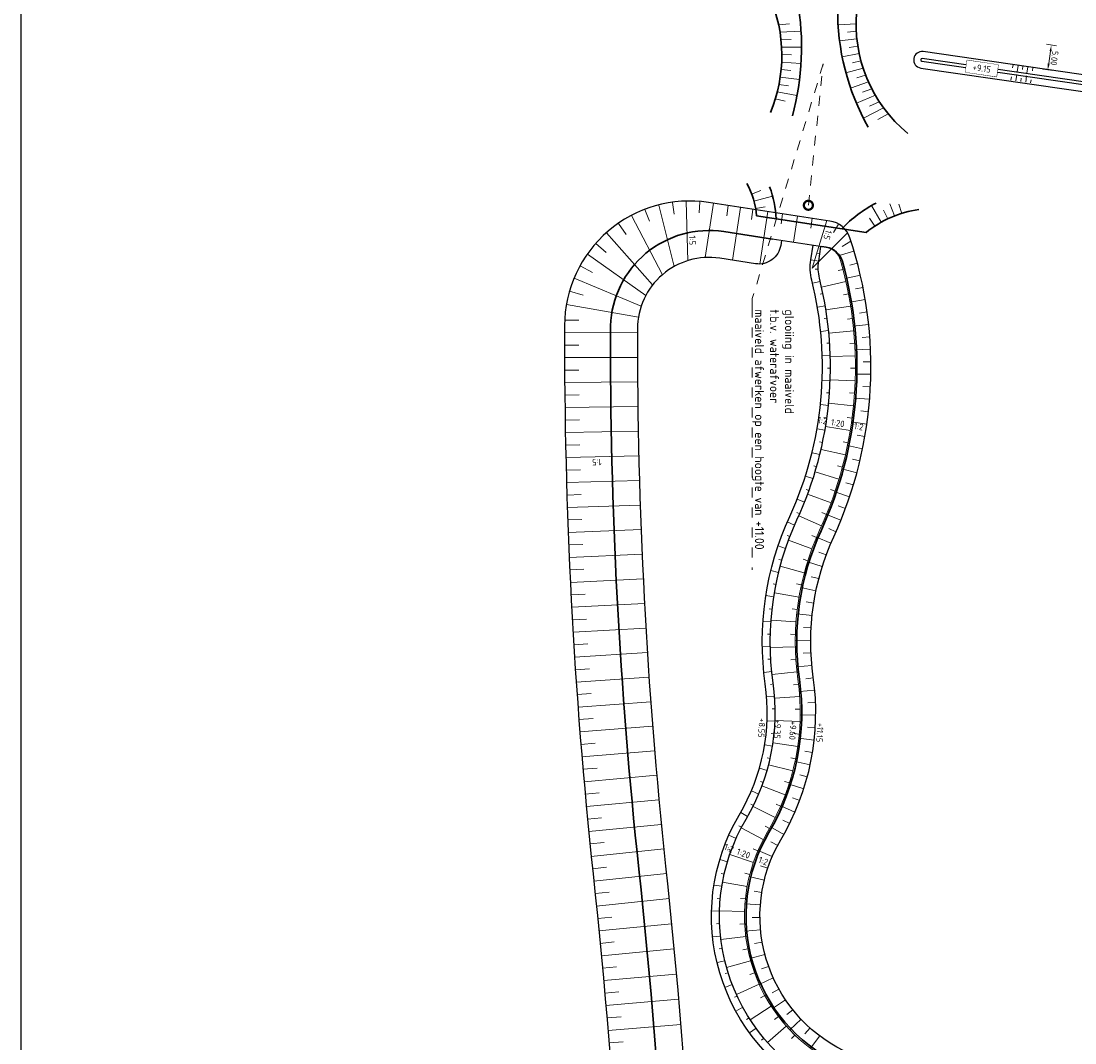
# Model space of a CAD drawing. Header units: metres. Extents: x 232559 to 234458, y 552925 to 554400.
# Tile 27 of 45: x 232868 to 233079, y 553854 to 554059. Entities that reach past the tile are written whole.
import ezdxf
from ezdxf import colors
from ezdxf.entities.mleader import LeaderData, LeaderLine
from ezdxf.enums import TextEntityAlignment as Align
from ezdxf.math import Vec2, Vec3

# ---------------------------------------------------------------- set-up
doc = ezdxf.new("R2010")
doc.units = ezdxf.units.M
doc.linetypes.add('XX-HIDDEN', pattern=[4, 2, -2])
doc.layers.get('Defpoints').update_dxf_attribs({"color": 241})
for name, color, linetype, lineweight in [('N-AL-HOOGTELABEL-S', 7, 'Continuous', 9), ('N-WE-GK-KEERWAND_DAMWAND-G', 30, 'Continuous', 50), ('N-WE-GR-MAAISELOPSLAGPLAATS-G', 7, 'XX-HIDDEN', 53), ('N-WE-GW-WATERGANG_BODEM-G', 144, 'Continuous', 25), ('N-WE-OB-BESCHOEIING-G', 7, 'OB-BESCHOEIING', 25), ('N-WE-VH-M', 7, 'Continuous', 18), ('X-XX-AL-AANKLEDING-M', 7, 'Continuous', 18), ('X-XX-AL-AANKLEDING-T25', 7, 'Continuous', 25)]:
    doc.layers.add(name, color=color, linetype=linetype, lineweight=lineweight)
for name, color, linetype, lineweight, true_color in [('N-WE-GW-GRONDWERKLIJN-G', 7, 'Continuous', 18, 0x004c00), ('N-WE-GW-TALUDARCERING_KORT-G', 7, 'Continuous', 18, 0x004c00), ('N-WE-GW-TALUDARCERING_LANG-G', 7, 'Continuous', 13, 0x004c00), ('N-WE-GW-WADI-G', 110, 'Continuous', 35, 0x00ff7f), ('N-WE-GW-WATERGANG_INSTEEK-G', 7, 'Continuous', 25, 0x004c00), ('N-WE-WH-WATERLIJN-G', 150, 'Continuous', 35, 0x007fff)]:
    doc.layers.add(name, color=color, linetype=linetype, lineweight=lineweight, true_color=true_color)
doc.styles.add('NLCS-ISO', font='NLCS-ISO.ttf')
doc.styles.add('NLCS-ISO-ANNOTATIEF-T18', font='NLCS-ISO.ttf', dxfattribs={"height": 1.8})
doc.styles.add('NLCS-ISO-M500-T25', font='NLCS-ISO.ttf', dxfattribs={"height": 1.25})
doc.linetypes.add('OB-BESCHOEIING', pattern='A,30,-5,[1,NLCS.SHX,S=1,R=0,X=0,Y=0],-5', length=40)
doc.dimstyles.new('NLCS-ANNOTATIEF-T18-PIJL_L2_H3', dxfattribs={"dimtxt": 1.8, "dimasz": 1.8, "dimexe": 2, "dimexo": 2, "dimgap": 0.7, "dimtad": 1, "dimzin": 0, "dimdsep": 46, "dimtxsty": 'NLCS-ISO-ANNOTATIEF-T18', "dimcen": 0, "dimdle": 2, "dimse1": 1, "dimse2": 1, "dimclrd": 256, "dimclre": 256, "dimclrt": 256, "dimadec": 3, "dimazin": 0, "dimtfac": 1, "dimtofl": 0, "dimtmove": 0, "dimatfit": 3, "dimfxl": 2, "dimfxlon": 1, "dimtfillclr": 256, "dimtolj": 1, "dimtzin": 0, "dimlwd": 9, "dimlwe": -1, "dimarcsym": 0})
doc.dimstyles.new('NLCS-M500-T25-PIJL_L2_H1', dxfattribs={"dimscale": 0.5, "dimtxt": 2.5, "dimasz": 2.5, "dimexe": 2, "dimexo": 2, "dimgap": 0.7, "dimtad": 1, "dimzin": 0, "dimdsep": 46, "dimtxsty": 'NLCS-ISO-M500-T25', "dimcen": 0, "dimdle": 2, "dimclrd": 256, "dimclre": 256, "dimclrt": 256, "dimadec": 1, "dimazin": 0, "dimtfac": 1, "dimtdec": 3, "dimtofl": 0, "dimtmove": 0, "dimatfit": 3, "dimfxl": 2, "dimfxlon": 1, "dimtfillclr": 256, "dimtolj": 1, "dimtzin": 0, "dimlwd": -1, "dimlwe": -1, "dimarcsym": 0})

# ---------------------------------------------------------------- blocks, each defined once
blk = doc.blocks.new('*D9')
at = {"layer": 'Defpoints', "color": 0, "transparency": 16777216}
for p in [(233077.77, 554053.21), (233073.38, 554048.8), (233077.06, 554048.26)]:
    blk.add_point(p, dxfattribs=at)
at = {"layer": 'X-XX-AL-AANKLEDING-M', "transparency": 16777216}
for p, q in [((233075.09, 554053.6), (233073.11, 554053.89)), ((233073.92, 554052.51), (233073.56, 554050.03)), ((233074.37, 554048.65), (233072.39, 554048.94))]:
    blk.add_line(p, q, dxfattribs=at)
for points in [[(233074.13, 554052.48), (233073.72, 554052.54), (233074.1, 554053.74)], [(233073.77, 554050), (233073.36, 554050.06), (233073.38, 554048.8)]]:
    blk.add_solid(points, dxfattribs=at)
at = {"layer": 'X-XX-AL-AANKLEDING-M', "transparency": 16777216, "insert": (233074.71, 554051.13), "char_height": 1.25, "attachment_point": 5, "rotation": 261.7345, "style": 'NLCS-ISO-M500-T25'}
blk.add_mtext('\\A1;5.00', dxfattribs=at)
blk = doc.blocks.new('_DotSmall')
at = {"color": 0, "linetype": 'ByBlock', "const_width": 0.5}
blk.add_lwpolyline([(-0.0625, 0, 1), (0.0625, 0, 1)], format="xyb", close=True, dxfattribs=at)
blk = doc.blocks.new('*D78')
at = {"layer": 'Defpoints', "color": 0, "transparency": 16777216}
for p in [(232887.5, 553885.66), (233275.89, 553789.95)]:
    blk.add_point(p, dxfattribs=at)
at = {"layer": 'N-WE-VH-M', "lineweight": 9, "transparency": 16777216}
blk.add_line((233259.86, 553793.9), (233274.14, 553790.38), dxfattribs=at)
at = {"layer": 'N-WE-VH-M', "transparency": 16777216}
blk.add_solid([(233274.21, 553790.67), (233274.07, 553790.09), (233275.89, 553789.95)], dxfattribs=at)
at = {"layer": 'N-WE-VH-M', "transparency": 16777216, "insert": (233265.46, 553794.17), "char_height": 1.8, "attachment_point": 5, "rotation": 346.1571, "style": 'NLCS-ISO-ANNOTATIEF-T18'}
blk.add_mtext('\\A1;R=400.00', dxfattribs=at)
blk = doc.blocks.new('SAL-HOOGTELABEL_AANLEG-SO')
blk.add_lwpolyline([(-4.84, 1.8), (4.85, 1.8), (4.85, -1.89), (-4.84, -1.89)], close=True)
at = {"style": 'NLCS-ISO'}
blk.add_attdef('HOOGTE', text='', height=2, dxfattribs=at).set_placement((0, 0), align=Align.MIDDLE_CENTER)
blk.add_wipeout([(-4.84, 1.8), (4.85, 1.8), (4.85, -1.89), (-4.84, -1.89)])

msp = doc.modelspace()

# ---------------------------------------------------------------- linework, layer by layer
at = {"layer": 'Defpoints'}
msp.add_lwpolyline([(232867.833, 552964.495), (232867.833, 554400.495), (233536.333, 554400.495), (233536.333, 552964.495)], close=True, dxfattribs=at)
at = {"layer": 'N-WE-GK-KEERWAND_DAMWAND-G', "const_width": 0.2, "flags": 128}
msp.add_lwpolyline([(233018.275, 554014.913), (233028.161, 554013.406)], dxfattribs=at)
at = {"layer": 'N-WE-GW-GRONDWERKLIJN-G', "flags": 128}
msp.add_lwpolyline([(233027.518, 554010.517), (233025.936, 554010.758)], dxfattribs=at)
at = {"layer": 'N-WE-GW-GRONDWERKLIJN-G'}
for points in [[(233027.831, 554006.442), (233026.276, 554006.067)], [(233028.836, 554001.545), (233027.259, 554001.277)], [(233029.504, 553996.59), (233027.912, 553996.431)], [(233029.832, 553991.602), (233028.233, 553991.552)], [(233029.818, 553986.603), (233028.219, 553986.662)], [(233029.463, 553981.617), (233027.872, 553981.785)], [(233028.767, 553976.666), (233027.192, 553976.943)], [(233027.735, 553971.775), (233026.182, 553972.159)], [(233026.371, 553966.966), (233024.848, 553967.455)], [(233024.682, 553962.261), (233023.195, 553962.853)], [(233022.694, 553957.674), (233021.227, 553958.314)], [(233020.893, 553953.011), (233019.377, 553953.523)], [(233019.497, 553948.211), (233017.943, 553948.592)], [(233018.518, 553943.31), (233016.937, 553943.556)], [(233017.961, 553938.342), (233016.365, 553938.452)], [(233017.832, 553933.345), (233016.232, 553933.318)], [(233018.131, 553928.356), (233016.539, 553928.192)], [(233018.705, 553923.39), (233017.11, 553923.267)], [(233018.789, 553918.393), (233017.191, 553918.462)], [(233018.278, 553913.423), (233016.699, 553913.681)], [(233017.179, 553908.548), (233015.642, 553908.992)], [(233015.508, 553903.839), (233014.035, 553904.463)], [(233013.288, 553899.362), (233011.899, 553900.157)], [(233010.965, 553894.938), (233009.504, 553895.59)], [(233009.232, 553890.251), (233007.699, 553890.707)], [(233008.128, 553885.378), (233006.548, 553885.629)], [(233007.671, 553880.403), (233006.071, 553880.445)], [(233007.869, 553875.411), (233006.278, 553875.242)], [(233008.718, 553870.487), (233007.163, 553870.112)], [(233010.205, 553865.717), (233008.712, 553865.142)], [(233012.302, 553861.182), (233010.897, 553860.416)], [(233014.976, 553856.961), (233013.683, 553856.018)]]:
    msp.add_lwpolyline(points, dxfattribs=at)
at = {"layer": 'N-WE-GW-TALUDARCERING_KORT-G'}
for points in [[(233019.498, 554057.773), (233021.679, 554057.97)], [(233035.036, 554056.498), (233033.276, 554056.331)], [(233019.963, 554054.811), (233022.008, 554054.87)], [(233035.351, 554053.516), (233033.641, 554053.235)], [(233020.129, 554051.817), (233022.088, 554051.753)], [(233019.993, 554048.821), (233021.918, 554048.64)], [(233035.978, 554050.583), (233034.271, 554050.183)], [(233066.434, 554049.805), (233066.341, 554049.161)], [(233068.414, 554049.517), (233068.32, 554048.875)], [(233070.393, 554049.23), (233070.3, 554048.588)], [(233036.912, 554047.734), (233035.161, 554047.195)], [(233065.989, 554046.739), (233066.082, 554047.381)], [(233067.968, 554046.452), (233068.062, 554047.094)], [(233069.948, 554046.164), (233070.041, 554046.807)], [(233019.557, 554045.854), (233021.499, 554045.551)], [(233038.14, 554044.998), (233036.305, 554044.293)], [(233018.825, 554042.946), (233020.835, 554042.505)], [(233039.65, 554042.408), (233037.696, 554041.498)], [(233041.425, 554039.99), (233039.324, 554038.831)], [(233014.095, 554023.929), (233015.91, 554024.603)], [(232998.255, 554022.222), (232998.574, 554019.874)], [(233003.743, 554022.36), (233003.556, 554020.163)], [(233009.407, 554021.612), (233009.097, 554019.578)], [(233044.133, 554020.053), (233043.555, 554021.9)], [(232992.731, 554020.814), (232993.627, 554018.461)], [(233014.35, 554020.858), (233014.039, 554018.824)], [(233014.879, 554021.037), (233016.785, 554021.37)], [(233020.283, 554019.968), (233019.977, 554017.963)], [(233041.342, 554018.958), (233040.509, 554020.705)], [(232987.444, 554018.039), (232988.946, 554015.858)], [(233026.215, 554019.064), (233025.913, 554017.087)], [(233030.457, 554016.203), (233031.491, 554017.916)], [(233038.734, 554017.48), (233037.663, 554019.092)], [(232982.904, 554014.018), (232984.961, 554012.197)], [(233032.191, 554013.457), (233033.953, 554014.524)], [(232979.749, 554009.552), (232982.207, 554008.192)], [(233032.387, 554008.837), (233031.422, 554008.588)], [(233035.257, 554010.114), (233033.759, 554009.717)], [(232977.643, 554004.51), (232980.369, 554003.708)], [(233036.389, 554005.245), (233034.869, 554004.94)], [(233033.481, 554003.959), (233032.499, 554003.772)], [(233037.219, 554000.315), (233035.683, 554000.105)], [(232976.639, 553998.682), (232979.479, 553998.671)], [(233034.262, 553999.021), (233033.269, 553998.897)], [(233034.725, 553994.044), (233033.726, 553993.983)], [(233037.744, 553995.343), (233036.198, 553995.228)], [(232976.632, 553993.682), (232979.472, 553993.685)], [(233037.962, 553990.349), (233036.412, 553990.329)], [(232976.649, 553988.682), (232979.489, 553988.699)], [(233034.868, 553989.047), (233033.868, 553989.05)], [(232976.692, 553983.682), (232979.531, 553983.714)], [(233034.692, 553984.051), (233033.694, 553984.118)], [(233037.872, 553985.35), (233036.324, 553985.426)], [(233034.196, 553979.076), (233033.204, 553979.207)], [(233037.475, 553980.367), (233035.934, 553980.538)], [(232976.759, 553978.683), (232979.599, 553978.728)], [(233036.772, 553975.417), (233035.245, 553975.682)], [(232976.851, 553973.684), (232979.691, 553973.743)], [(233033.383, 553974.144), (233032.402, 553974.338)], [(233035.766, 553970.52), (233034.258, 553970.879)], [(232976.969, 553968.685), (232979.808, 553968.759)], [(233032.256, 553969.273), (233031.289, 553969.53)], [(233030.82, 553964.485), (233029.871, 553964.803)], [(233034.46, 553965.695), (233032.977, 553966.145)], [(232977.111, 553963.687), (232979.95, 553963.775)], [(233032.86, 553960.959), (233031.408, 553961.5)], [(232977.279, 553958.69), (232980.117, 553958.792)], [(233029.08, 553959.798), (233028.154, 553960.176)], [(233030.972, 553956.33), (233029.555, 553956.959)], [(233027.079, 553955.216), (233026.159, 553955.608)], [(232977.471, 553953.694), (232980.309, 553953.81)], [(233029.028, 553951.725), (233027.574, 553952.261)], [(233025.341, 553950.53), (233024.388, 553950.834)], [(232977.688, 553948.698), (232980.525, 553948.829)], [(233024.048, 553945.702), (233023.071, 553945.915)], [(233027.534, 553946.955), (233026.034, 553947.344)], [(232977.931, 553943.704), (232980.767, 553943.849)], [(233026.521, 553942.061), (233024.989, 553942.299)], [(233023.214, 553940.774), (233022.221, 553940.895)], [(232978.198, 553938.711), (232981.033, 553938.87)], [(233025.999, 553937.09), (233024.452, 553937.175)], [(233022.844, 553935.789), (233021.844, 553935.817)], [(232978.49, 553933.72), (232981.325, 553933.893)], [(233022.942, 553930.792), (233021.944, 553930.726)], [(233025.974, 553932.092), (233024.425, 553932.023)], [(232978.807, 553928.73), (232981.641, 553928.917)], [(233026.445, 553927.117), (233024.91, 553926.902)], [(233023.487, 553925.823), (233022.495, 553925.703)], [(232979.15, 553923.742), (232981.982, 553923.943)], [(233023.823, 553920.837), (233022.823, 553920.823)], [(233026.889, 553922.139), (233025.341, 553922.078)], [(232979.517, 553918.755), (232982.348, 553918.971)], [(233023.626, 553915.843), (233022.631, 553915.936)], [(233026.835, 553917.141), (233025.288, 553917.235)], [(232979.909, 553913.771), (232982.739, 553914)], [(233026.282, 553912.174), (233024.752, 553912.422)], [(233022.899, 553910.899), (233021.919, 553911.097)], [(232980.326, 553908.788), (232983.155, 553909.032)], [(233025.235, 553907.287), (233023.738, 553907.686)], [(233021.65, 553906.06), (233020.697, 553906.361)], [(232980.767, 553903.808), (232983.596, 553904.066)], [(233019.893, 553901.381), (233018.977, 553901.782)], [(233023.707, 553902.528), (233022.256, 553903.076)], [(232981.234, 553898.829), (232984.061, 553899.102)], [(233017.649, 553896.916), (233016.78, 553897.412)], [(233021.71, 553897.946), (233020.322, 553898.636)], [(232981.726, 553893.854), (232984.551, 553894.14)], [(233015.347, 553892.481), (233014.429, 553892.876)], [(233019.306, 553893.564), (233017.939, 553894.295)], [(232982.242, 553888.88), (232985.066, 553889.181)], [(233017.324, 553888.979), (233015.855, 553889.474)], [(233013.727, 553887.756), (233012.759, 553888.008)], [(233016.131, 553884.13), (233014.601, 553884.374)], [(232982.77, 553883.908), (232985.595, 553884.203)], [(233012.836, 553882.841), (233011.842, 553882.945)], [(232983.279, 553878.934), (232986.105, 553879.218)], [(233015.759, 553879.149), (233014.209, 553879.136)], [(233012.695, 553877.848), (233011.696, 553877.801)], [(232983.77, 553873.958), (232986.596, 553874.232)], [(233016.218, 553874.176), (233014.692, 553873.906)], [(233013.307, 553872.89), (233012.326, 553872.693)], [(232984.241, 553868.981), (232987.069, 553869.243)], [(233014.658, 553868.081), (233013.718, 553867.739)], [(233017.496, 553869.348), (233016.036, 553868.828)], [(232984.693, 553864.001), (232987.522, 553864.253)], [(233016.717, 553863.53), (233015.84, 553863.05)], [(233019.557, 553864.799), (233018.204, 553864.044)], [(232985.126, 553859.02), (232987.955, 553859.26)], [(233019.438, 553859.341), (233018.643, 553858.734)], [(233022.345, 553860.655), (233021.135, 553859.686)], [(233025.781, 553857.031), (233024.749, 553855.875)], [(233022.758, 553855.609), (233022.063, 553854.889)], [(232985.539, 553854.037), (232988.37, 553854.267)]]:
    msp.add_lwpolyline(points, dxfattribs=at)
at = {"layer": 'N-WE-GW-TALUDARCERING_LANG-G'}
for points in [[(233034.997, 554057.997), (233031.392, 554057.779)], [(233019.768, 554056.298), (233023.982, 554056.549)], [(233020.084, 554053.316), (233024.075, 554053.308)], [(233035.154, 554055.002), (233031.697, 554054.556)], [(233035.626, 554052.041), (233032.22, 554051.363)], [(233020.098, 554050.317), (233023.97, 554050.073)], [(233036.407, 554049.146), (233032.959, 554048.212)], [(233067.424, 554049.661), (233067.237, 554048.375)], [(233069.403, 554049.374), (233069.217, 554048.088)], [(233019.812, 554047.332), (233023.667, 554046.851)], [(233066.979, 554046.596), (233067.165, 554047.88)], [(233068.958, 554046.308), (233069.145, 554047.593)], [(233037.49, 554046.35), (233033.913, 554045.114)], [(233019.227, 554044.391), (233023.167, 554043.652)], [(233038.861, 554043.683), (233035.08, 554042.079)], [(233040.505, 554041.176), (233036.456, 554039.12)], [(233014.553, 554022.501), (233018.289, 554023.512)], [(232995.487, 554021.684), (232998.591, 554009.43)], [(233000.995, 554022.442), (233001.294, 554010.586)], [(233006.441, 554022.064), (233004.786, 554011.209)], [(233040.012, 554018.265), (233038.103, 554021.633)], [(233042.718, 554019.555), (233041.771, 554021.968)], [(232990.034, 554019.6), (232996.22, 554007.779)], [(233011.878, 554021.235), (233010.267, 554010.672)], [(233017.315, 554020.406), (233015.716, 554009.92)], [(233023.249, 554019.516), (233022.452, 554014.292)], [(233026.218, 554009.102), (233029.12, 554018.621)], [(232985.015, 554016.135), (232994.264, 554005.731)], [(233026.218, 554009.102), (233033.264, 554016.19)], [(232981.202, 554011.869), (232992.893, 554003.615)], [(233027.741, 554011.977), (233027.123, 554012.071)], [(233034.579, 554012.52), (233031.608, 554011.634)], [(233027.422, 554008.902), (233026.823, 554008.882)], [(232978.559, 554007.091), (232991.978, 554001.482)], [(233035.86, 554007.688), (233032.841, 554006.986)], [(233032.973, 554006.407), (233028.094, 554005.312)], [(233028.376, 554004.002), (233027.788, 554003.881)], [(233036.841, 554002.786), (233033.785, 554002.271)], [(232977.012, 554001.834), (232991.426, 553999.266)], [(233033.911, 554001.497), (233028.972, 554000.716)], [(233029.213, 553999.073), (233028.618, 553998.993)], [(232976.632, 553996.182), (232991.232, 553996.16)], [(233034.533, 553996.536), (233029.554, 553996.073)], [(233037.519, 553997.833), (233034.436, 553997.507)], [(233029.711, 553994.099), (233029.112, 553994.06)], [(233037.891, 553992.848), (233034.794, 553992.712)], [(232976.637, 553991.182), (232991.237, 553991.233)], [(233034.836, 553991.546), (233029.838, 553991.403)], [(233029.868, 553989.103), (233029.268, 553989.104)], [(233037.955, 553987.849), (233034.856, 553987.904)], [(232976.667, 553986.182), (232991.267, 553986.306)], [(233034.82, 553986.547), (233029.823, 553986.724)], [(233029.683, 553984.107), (233029.085, 553984.15)], [(232976.722, 553981.183), (232991.321, 553981.379)], [(233034.483, 553981.559), (233029.508, 553982.055)], [(233037.712, 553982.856), (233034.622, 553983.102)], [(233029.158, 553979.136), (233028.563, 553979.219)], [(233033.829, 553976.603), (233028.895, 553977.417)], [(233037.162, 553977.887), (233034.092, 553978.323)], [(232976.802, 553976.183), (232991.4, 553976.453)], [(233028.293, 553974.212), (233027.706, 553974.336)], [(233036.307, 553972.961), (233033.27, 553973.585)], [(232976.907, 553971.184), (232991.503, 553971.527)], [(233032.858, 553971.699), (233027.987, 553972.826)], [(233027.094, 553969.359), (233026.517, 553969.522)], [(233035.15, 553968.098), (233032.158, 553968.907)], [(232977.037, 553966.186), (232991.631, 553966.602)], [(233031.576, 553966.867), (233026.787, 553968.304)], [(233025.567, 553964.599), (233025.002, 553964.802)], [(233029.987, 553962.127), (233025.3, 553963.867)], [(233033.697, 553963.314), (233030.76, 553964.307)], [(232977.192, 553961.188), (232991.784, 553961.677)], [(233023.718, 553959.954), (233023.168, 553960.195)], [(233028.099, 553957.499), (233023.532, 553959.535)], [(233031.951, 553958.63), (233029.081, 553959.801)], [(232977.372, 553956.192), (232991.961, 553956.753)], [(233021.743, 553955.362), (233021.184, 553955.578)], [(233026.155, 553952.893), (233021.467, 553954.633)], [(233029.951, 553954.048), (233027.1, 553955.264)], [(232977.576, 553951.196), (232992.163, 553951.83)], [(233020.144, 553950.626), (233019.568, 553950.794)], [(233028.222, 553949.358), (233025.263, 553950.285)], [(233024.638, 553948.131), (233019.808, 553949.424)], [(232977.806, 553946.201), (232992.389, 553946.909)], [(233018.955, 553945.771), (233018.367, 553945.889)], [(233023.573, 553943.248), (233018.644, 553944.083)], [(233026.967, 553944.521), (233023.931, 553945.149)], [(232978.061, 553941.208), (232992.64, 553941.988)], [(233018.186, 553940.832), (233017.59, 553940.899)], [(233026.198, 553939.582), (233023.115, 553939.906)], [(232978.341, 553936.215), (232992.916, 553937.069)], [(233022.97, 553938.286), (233017.984, 553938.656)], [(233017.843, 553935.845), (233017.243, 553935.861)], [(233022.834, 553933.29), (233017.835, 553933.192)], [(233025.924, 553934.592), (233022.824, 553934.607)], [(232978.646, 553931.225), (232993.216, 553932.151)], [(233017.928, 553930.848), (233017.329, 553930.812)], [(233026.148, 553929.599), (233023.061, 553929.307)], [(232978.975, 553926.236), (232993.541, 553927.235)], [(233023.166, 553928.303), (233018.198, 553927.737)], [(233018.439, 553925.875), (233017.845, 553925.794)], [(233026.729, 553924.633), (233023.642, 553924.357)], [(232979.33, 553921.248), (232993.891, 553922.32)], [(233023.722, 553923.335), (233018.733, 553922.999)], [(233018.822, 553920.893), (233018.222, 553920.883)], [(233023.791, 553918.338), (233018.795, 553918.534)], [(233026.925, 553919.639), (233023.825, 553919.673)], [(232979.709, 553916.263), (232994.265, 553917.407)], [(233018.608, 553915.9), (233018.011, 553915.962)], [(233023.329, 553913.361), (233018.382, 553914.089)], [(233026.62, 553914.65), (233023.539, 553914.994)], [(232980.114, 553911.279), (232994.663, 553912.497)], [(233017.802, 553910.969), (233017.216, 553911.101)], [(233022.339, 553908.463), (233017.498, 553909.712)], [(233025.82, 553909.717), (233022.788, 553910.366)], [(232980.543, 553906.298), (232995.086, 553907.588)], [(233016.414, 553906.168), (233015.848, 553906.369)], [(233020.834, 553903.697), (233016.153, 553905.455)], [(233024.531, 553904.888), (233021.579, 553905.837)], [(232980.998, 553901.318), (232995.534, 553902.681)], [(233014.464, 553901.567), (233013.927, 553901.834)], [(233018.83, 553899.119), (233014.363, 553901.364)], [(233022.766, 553900.212), (233019.924, 553901.451)], [(232981.477, 553896.341), (232996.006, 553897.777)], [(233012.058, 553897.186), (233011.527, 553897.466)], [(233016.42, 553894.739), (233011.989, 553897.054)], [(233020.543, 553895.736), (233017.839, 553897.252)], [(232981.981, 553891.367), (232996.503, 553892.875)], [(233010.022, 553892.623), (233009.459, 553892.831)], [(233014.448, 553890.15), (233009.718, 553891.771)], [(233018.219, 553891.313), (233015.374, 553892.543)], [(232982.508, 553886.395), (232997.026, 553887.938)], [(233008.6, 553887.833), (233008.015, 553887.966)], [(233016.627, 553886.579), (233013.617, 553887.32)], [(233013.189, 553885.316), (233008.269, 553886.207)], [(232983.027, 553881.422), (232997.551, 553882.909)], [(233007.818, 553882.898), (233007.22, 553882.953)], [(233012.671, 553880.347), (233007.673, 553880.489)], [(233015.841, 553881.647), (233012.75, 553881.878)], [(232983.527, 553876.447), (232998.056, 553877.878)], [(233007.688, 553877.904), (233007.088, 553877.88)], [(233015.885, 553876.653), (233012.798, 553876.368)], [(233012.907, 553875.358), (233007.945, 553874.745)], [(232984.008, 553871.47), (232998.543, 553872.846)], [(233008.213, 553872.935), (233007.621, 553872.833)], [(233016.757, 553871.736), (233013.76, 553870.943)], [(233013.891, 553870.46), (233009.078, 553869.108)], [(232984.469, 553866.491), (232999.009, 553867.811)], [(233009.383, 553868.077), (233008.81, 553867.899)], [(233015.601, 553865.767), (233011.046, 553863.706)], [(233018.432, 553867.031), (233015.608, 553865.752)], [(233011.179, 553863.415), (233010.635, 553863.163)], [(232984.912, 553861.511), (232999.457, 553862.775)], [(233017.998, 553861.384), (233013.805, 553858.661)], [(233020.865, 553862.669), (233018.292, 553860.939)], [(233013.57, 553859.028), (233013.063, 553858.707)], [(232985.335, 553856.529), (232999.885, 553857.737)], [(233021.027, 553857.412), (233017.292, 553854.089)], [(233023.987, 553858.772), (233021.738, 553856.639)], [(233016.514, 553854.991), (233016.053, 553854.606)], [(233027.713, 553855.446), (233025.848, 553852.969)]]:
    msp.add_lwpolyline(points, dxfattribs=at)
at = {"layer": 'N-WE-GW-TALUDARCERING_LANG-G', "flags": 128}
msp.add_lwpolyline([(232994.518, 553616.116, 0.519133), (233004.296, 553618.102, 0.115968), (233012.416, 553662.264, -0.1427965), (233025.415, 553716.653, 0.1621014), (233031.36, 553746.456, -0.1788092), (233044.264, 553801.733, 0.4521385), (233031.197, 553849.687, -0.4376307), (233017.279, 553896.282, 0.1707342), (233023.358, 553926.805, -0.1442118), (233027.709, 553956.639, 0.1789545), (233031.896, 554010.647, 0.2937049), (233028.894, 554013.294)], format="xyb", dxfattribs=at)
at = {"layer": 'N-WE-GW-WADI-G'}
for points in [[(233017.864, 554040.267, 0.2022058), (233017.706, 554063.446)], [(233022.239, 554039.594, 0.1099815), (233023.277, 554062.566)], [(233031.31, 554061.297, 0.1326328), (233037.443, 554037.278)], [(233035.126, 554060.693, 0.2493824), (233045.35, 554036.056)], [(233015.069, 554019.55, 0.1042317), (233013.133, 554026.046)], [(233018.982, 554018.953, 0.0808955), (233017.696, 554025.353)], [(233039.001, 554022.118, 0.0861975), (233032.166, 554016.956)], [(233047.558, 554020.818, 0.1386926), (233037.01, 554016.204)]]:
    msp.add_lwpolyline(points, format="xyb", dxfattribs=at)
msp.add_lwpolyline([(233015.066, 554019.55), (233037.01, 554016.204)], dxfattribs=at)
at = {"layer": 'N-WE-GW-WATERGANG_BODEM-G', "flags": 128}
msp.add_lwpolyline([(233264.003, 554014.936), (233264.048, 554016.674, 0.3801791), (233261.051, 554020.229), (233048.224, 554051.027, 1), (233048.148, 554050.533), (233260.894, 554019.746, -0.3811467), (233263.463, 554016.689), (233263.412, 554014.956, 1)], format="xyb", close=True, dxfattribs=at)
msp.add_lwpolyline([(233020.055, 554014.642), (233019.904, 554013.653, -0.4142136), (233014.891, 554009.967), (233007.69, 554011.065, 0.4585603), (232991.234, 553996.962, 0.0273469), (232996.87, 553889.399, -0.0505345), (232998.473, 553624.35, 0.8696317), (232999.629, 553624.075, 0.1060122), (233005.824, 553661.94, -0.1427965), (233019.682, 553719.923, 0.1621014), (233024.811, 553745.636, -0.1788092), (233038.755, 553805.368, 0.4521385), (233028.294, 553843.76, -0.4376307), (233011.601, 553899.645, 0.1707342), (233016.824, 553925.873, -0.1442118), (233021.713, 553959.398, 0.1708281), (233026.129, 554006.665, -0.0994712), (233025.936, 554010.758), (233026.381, 554013.677)], format="xyb", dxfattribs=at)
at = {"layer": 'N-WE-GW-WATERGANG_INSTEEK-G', "flags": 128}
msp.add_lwpolyline([(233266.206, 554014.859), (233266.322, 554016.22, 0.3850409), (233262.045, 554021.386), (233048.439, 554052.419, 1), (233047.933, 554049.141), (233260.454, 554018.509, -0.3742123), (233262.169, 554016.52), (233262.162, 554014.999, 1)], format="xyb", close=True, dxfattribs=at)
for points in [[(233033.737, 554015.175, 0.280858), (233029.752, 554018.524), (233005.424, 554022.234, 0.4586165), (232976.635, 553997.596, 0.0274971), (232982.353, 553887.84, -0.0514478), (232983.481, 553621.02, 0.8445112), (233006.21, 553614.808)], [(233006.21, 553614.808, 0.1216054), (233015.512, 553662.416, -0.1427965), (233028.108, 553715.118, 0.1621014), (233034.436, 553746.841, -0.1788092), (233046.852, 553800.026, 0.4521385), (233032.561, 553852.471, -0.4376307), (233019.947, 553894.702, 0.1707342), (233026.427, 553927.242, -0.1442118), (233030.525, 553955.343, 0.1912217), (233033.737, 554015.175)]]:
    msp.add_lwpolyline(points, format="xyb", dxfattribs=at)
at = {"layer": 'N-WE-OB-BESCHOEIING-G', "ltscale": 0.25, "flags": 128}
msp.add_lwpolyline([(232999.384, 553619.36, 0.1181948), (233007.422, 553662.019, -0.1427965), (233021.072, 553719.13, 0.1621014), (233026.398, 553745.835, -0.1788092), (233040.091, 553804.486, 0.4521385), (233028.997, 553845.197, -0.4376307), (233012.978, 553898.83, 0.1707342), (233018.408, 553926.099, -0.1442118), (233023.167, 553958.729, 0.1708748), (233027.678, 554007.067, -0.0990894), (233027.518, 554010.517), (233027.963, 554013.436)], format="xyb", dxfattribs=at)
at = {"layer": 'N-WE-WH-WATERLIJN-G', "flags": 128}
msp.add_lwpolyline([(233018.275, 554014.913), (233008.504, 554016.403, 0.4491308), (232985.835, 553997.569, 0.0274971), (232991.501, 553888.823, -0.0512575), (232992.734, 553621.104, 0.8539004), (233004.584, 553618.013, 0.1158807), (233012.715, 553662.279, -0.1427965), (233025.676, 553716.505, 0.1621014), (233031.657, 553746.493, -0.1788092), (233044.515, 553801.568, 0.4521385), (233031.329, 553849.956, -0.4376307), (233017.538, 553896.129, 0.1707342), (233023.655, 553926.847, -0.1442118), (233027.981, 553956.513, 0.1778099), (233032.278, 554010.395, 0.2949104), (233029.029, 554013.273), (233028.161, 554013.406)], format="xyb", dxfattribs=at)

# ---------------------------------------------------------------- texts
at = {"layer": 'N-WE-VH-M', "style": 'NLCS-ISO-M500-T25'}
for s, p in [('+8.55', (233015.107, 553917.142)), ('+9.35', (233018.297, 553916.888)), ('+9.60', (233021.352, 553916.644)), ('+11.15', (233026.77, 553916.213))]:
    msp.add_text(s, height=1.25, rotation=266.24158, dxfattribs=at).set_placement(p, align=Align.BOTTOM_CENTER)
at = {"layer": 'X-XX-AL-AANKLEDING-T25', "style": 'NLCS-ISO'}
for s, rotation, p in [('1:5', 271.44417, (233001.191, 554014.646)), ('1:5', 252.5737, (233028.317, 554016.063)), ('1:2', 350.64053, (233028.111, 553977.546)), ('1:20', 350.64053, (233031.169, 553977.042)), ('1:2', 350.64053, (233035.363, 553976.351)), ('1:5', 181.23197, (232983.068, 553971.317)), ('1:2', 339.29373, (233009.183, 553892.057)), ('1:20', 339.29373, (233012.083, 553890.961)), ('1:2', 339.29373, (233016.059, 553889.458))]:
    msp.add_text(s, height=1.3, rotation=rotation, dxfattribs=at).set_placement(p, align=Align.BOTTOM_CENTER)

# ---------------------------------------------------------------- dimensions: what is measured, and where the dimension line sits
at = {"layer": 'N-WE-VH-M'}
dim = msp.add_radius_dim(center=(232887.504, 553885.656), mpoint=(233275.886, 553789.952), dimstyle='NLCS-ANNOTATIEF-T18-PIJL_L2_H3', override={"dimpost": 'R=<>'}, dxfattribs=at)
dim.commit()
dim.dimension.update_dxf_attribs({"geometry": '*D78', "text_midpoint": (233265.08, 553792.615), "dimtype": 164})
at = {"layer": 'X-XX-AL-AANKLEDING-M'}
dim = msp.add_aligned_dim(p1=(233077.774, 554053.21), p2=(233077.056, 554048.262), distance=-3.711, dimstyle='NLCS-M500-T25-PIJL_L2_H1', dxfattribs=at)
dim.commit()
dim.dimension.update_dxf_attribs({"geometry": '*D9', "text_midpoint": (233074.708, 554051.129)})

# ---------------------------------------------------------------- leaders
at = {"layer": 'N-WE-GR-MAAISELOPSLAGPLAATS-G', "linetype": 'Continuous'}
ml = msp.add_multileader_mtext('Standard', dxfattribs=at)
ml.set_content('glooiing in maaiveld\\Pt.b.v. waterafvoer\\Pmaaiveld afwerken op een hoogte van +11.00', color=256, style='NLCS-ISO-ANNOTATIEF-T18')
ml.set_leader_properties(color=256, linetype='ByLayer', lineweight=13)
ml.set_arrow_properties(name='DOTSMALL')
ml.build(insert=Vec2(0, 0))
ml.multileader.update_dxf_attribs({"text_left_attachment_type": 5, "text_right_attachment_type": 5, "dogleg_length": 1.8, "arrow_head_size": 3.6})
ctx = ml.context
ctx.base_point, ctx.char_height, ctx.arrow_head_size, ctx.landing_gap_size, ctx.plane_origin, ctx.plane_x_axis, ctx.plane_y_axis = Vec3(233014.22, 554001.195), 1.8, 3.6, 0.36, Vec3(233016.645, 554040.239), Vec3(0, -1), Vec3(1, 0)
ctx.left_attachment, ctx.right_attachment = 5, 5
notes = []
notes.append((ctx, [(0, (1, 1, 0), (233014.22, 554002.995), (0, -1), 1.8, [(1, [(233025.448, 554021.676), (233028.402, 554049.952)], 0, [])])]))
ctx.mtext.insert, ctx.mtext.text_direction, ctx.mtext.rotation, ctx.mtext.flow_direction = Vec3(233022.56, 554000.835), Vec3(0, -1), 4.712389, 5
for ctx, leaders in notes:
    for number, flags, end, landing, length, lines in leaders:
        leader = LeaderData()
        leader.index, (leader.has_last_leader_line, leader.has_dogleg_vector, leader.attachment_direction) = number, flags
        leader.last_leader_point, leader.dogleg_vector, leader.dogleg_length = Vec3(end), Vec3(landing), length
        for number, points, colour, breaks in lines:
            line = LeaderLine()
            line.index, line.vertices, line.color, line.breaks = number, Vec3.list(points), colors.encode_raw_color(colour), breaks
            leader.lines.append(line)
        ctx.leaders.append(leader)

# ---------------------------------------------------------------- next in the draw order: block references
at = {"layer": 'N-AL-HOOGTELABEL-S', "xscale": 0.65, "yscale": 0.65, "zscale": 0.65, "rotation": 351.7619428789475}
msp.add_blockref('SAL-HOOGTELABEL_AANLEG-SO', (233060.171, 554049.081), dxfattribs=at).add_auto_attribs({'HOOGTE': '+9.15'})

doc.saveas('drawing.dxf')
